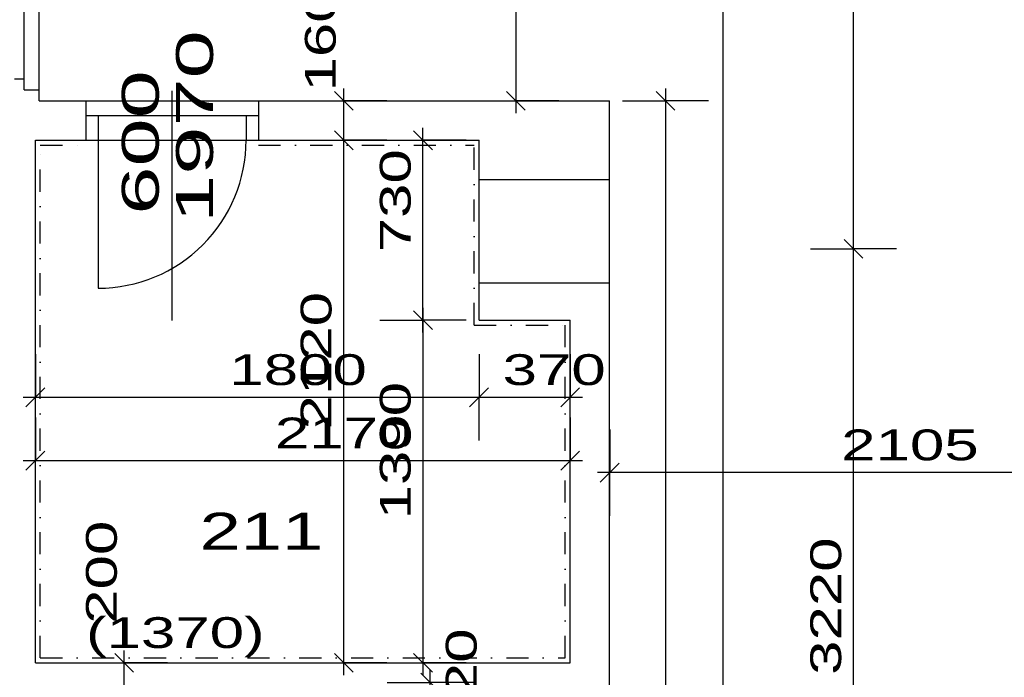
# Model space of a CAD drawing. Extents: x -196363 to 396902, y -489949 to -260582.
# Tile 62 of 256: x 78305 to 82300, y -378672 to -376003. Entities that reach past the tile are written whole.
import ezdxf

# ---------------------------------------------------------------- set-up
doc = ezdxf.new("R2010")
doc.units = 0
doc.header["$MEASUREMENT"] = 0
doc.linetypes.add('DOTDASH', pattern=[1, 0.3, -0.2, 0, -0.2, 0.3])
for name, color, linetype in [('dvere', 1, 'Continuous'), ('koty', 1, 'Continuous'), ('legenda', 1, 'Continuous'), ('noszdiv', 1, 'Continuous'), ('obklady', 14, 'Continuous'), ('popdver', 6, 'Continuous')]:
    doc.layers.add(name, color=color, linetype=linetype)
doc.styles.add('SPIRITTXTSTYLE1', font='ROMAN')
doc.styles.add('SPIRITTXTSTYLE2', font='txt')
doc.linetypes.add('CERCH2', pattern='A,0,-1,[17,dur+dsp vaclavov.shx,S=0.003401,R=0,X=-1,Y=0],0', length=1)
doc.dimstyles.new('SPIRITSTYLE254', dxfattribs={"dimtxt": 125, "dimasz": 12.7, "dimexe": 175, "dimexo": 575.806885, "dimgap": 50, "dimtad": 1, "dimdec": 3, "dimzin": 0, "dimdsep": 46, "dimlunit": 7, "dimtxsty": 'SPIRITTXTSTYLE1', "dimblk1": '_TICKMARKS254', "dimblk2": '_TICKMARKS254', "dimsah": 1, "dimcen": 0.09, "dimdle": 50, "dimclrd": 1, "dimclre": 1, "dimclrt": 1, "dimadec": 0, "dimazin": 0, "dimtfac": 1, "dimtdec": 4, "dimtofl": 0, "dimtmove": 1, "dimatfit": 0, "dimfxl": 0, "dimtolj": 1, "dimtzin": 0, "dimarcsym": 0})
doc.dimstyles.new('SPIRITSTYLE255', dxfattribs={"dimtxt": 125, "dimasz": 12.7, "dimexe": 175, "dimexo": 700.797729, "dimgap": 50, "dimtad": 1, "dimdec": 3, "dimzin": 0, "dimdsep": 46, "dimlunit": 7, "dimtxsty": 'SPIRITTXTSTYLE1', "dimblk1": '_TICKMARKS255', "dimblk2": '_TICKMARKS255', "dimsah": 1, "dimcen": 0.09, "dimdle": 50, "dimclrd": 1, "dimclre": 1, "dimclrt": 1, "dimadec": 0, "dimazin": 0, "dimtfac": 1, "dimtdec": 4, "dimtofl": 0, "dimtmove": 1, "dimatfit": 0, "dimfxl": 0, "dimtolj": 1, "dimtzin": 0, "dimarcsym": 0})
doc.dimstyles.new('SPIRITSTYLE256', dxfattribs={"dimtxt": 125, "dimasz": 12.7, "dimexe": 175, "dimexo": 946.004456, "dimgap": 50, "dimtad": 1, "dimdec": 3, "dimzin": 0, "dimdsep": 46, "dimlunit": 7, "dimtxsty": 'SPIRITTXTSTYLE1', "dimblk1": '_TICKMARKS256', "dimblk2": '_TICKMARKS256', "dimsah": 1, "dimcen": 0.09, "dimdle": 50, "dimclrd": 1, "dimclre": 1, "dimclrt": 1, "dimadec": 0, "dimazin": 0, "dimtfac": 1, "dimtdec": 4, "dimtofl": 0, "dimtmove": 1, "dimatfit": 0, "dimfxl": 0, "dimtolj": 1, "dimtzin": 0, "dimarcsym": 0})
doc.dimstyles.new('SPIRITSTYLE257', dxfattribs={"dimtxt": 125, "dimasz": 12.7, "dimexe": 175, "dimexo": 10.973146, "dimgap": 50, "dimtad": 1, "dimdec": 3, "dimzin": 0, "dimdsep": 46, "dimlunit": 7, "dimtxsty": 'SPIRITTXTSTYLE1', "dimblk1": '_TICKMARKS257', "dimblk2": '_TICKMARKS257', "dimsah": 1, "dimcen": 0.09, "dimdle": 50, "dimclrd": 1, "dimclre": 1, "dimclrt": 1, "dimadec": 0, "dimazin": 0, "dimtfac": 1, "dimtdec": 4, "dimtofl": 0, "dimtmove": 1, "dimatfit": 0, "dimfxl": 0, "dimtolj": 1, "dimtzin": 0, "dimarcsym": 0})
doc.dimstyles.new('SPIRITSTYLE258', dxfattribs={"dimtxt": 125, "dimasz": 12.7, "dimexe": 175, "dimexo": 51.516407, "dimgap": 50, "dimtad": 1, "dimdec": 3, "dimzin": 0, "dimdsep": 46, "dimlunit": 7, "dimtxsty": 'SPIRITTXTSTYLE1', "dimblk1": '_TICKMARKS258', "dimblk2": '_TICKMARKS258', "dimsah": 1, "dimcen": 0.09, "dimdle": 50, "dimclrd": 1, "dimclre": 1, "dimclrt": 1, "dimadec": 0, "dimazin": 0, "dimtfac": 1, "dimtdec": 4, "dimtofl": 0, "dimtmove": 1, "dimatfit": 0, "dimfxl": 0, "dimtolj": 1, "dimtzin": 0, "dimarcsym": 0})
doc.dimstyles.new('SPIRITSTYLE259', dxfattribs={"dimtxt": 125, "dimasz": 12.7, "dimexe": 175, "dimexo": 1076.470947, "dimgap": 50, "dimtad": 1, "dimdec": 3, "dimzin": 0, "dimdsep": 46, "dimlunit": 7, "dimtxsty": 'SPIRITTXTSTYLE1', "dimblk1": '_TICKMARKS259', "dimblk2": '_TICKMARKS259', "dimsah": 1, "dimcen": 0.09, "dimdle": 50, "dimclrd": 1, "dimclre": 1, "dimclrt": 1, "dimadec": 0, "dimazin": 0, "dimtfac": 1, "dimtdec": 4, "dimtofl": 0, "dimtmove": 1, "dimatfit": 0, "dimfxl": 0, "dimtolj": 1, "dimtzin": 0, "dimarcsym": 0})
doc.dimstyles.new('SPIRITSTYLE26', dxfattribs={"dimtxt": 125, "dimasz": 12.7, "dimexe": 175, "dimexo": -175, "dimgap": 50, "dimtad": 1, "dimdec": 3, "dimzin": 0, "dimdsep": 46, "dimlunit": 7, "dimtxsty": 'SPIRITTXTSTYLE1', "dimblk1": '_TICKMARKS26', "dimblk2": '_TICKMARKS26', "dimsah": 1, "dimcen": 0.09, "dimdle": 50, "dimclrd": 1, "dimclre": 1, "dimclrt": 1, "dimadec": 0, "dimazin": 0, "dimtfac": 1, "dimtdec": 4, "dimtofl": 0, "dimtmove": 1, "dimatfit": 0, "dimfxl": 0, "dimtolj": 1, "dimtzin": 0, "dimarcsym": 0})
doc.dimstyles.new('SPIRITSTYLE260', dxfattribs={"dimtxt": 125, "dimasz": 12.7, "dimexe": 175, "dimexo": 52.409374, "dimgap": 50, "dimtad": 1, "dimdec": 3, "dimzin": 0, "dimdsep": 46, "dimlunit": 7, "dimtxsty": 'SPIRITTXTSTYLE1', "dimblk1": '_TICKMARKS260', "dimblk2": '_TICKMARKS260', "dimsah": 1, "dimcen": 0.09, "dimdle": 50, "dimclrd": 1, "dimclre": 1, "dimclrt": 1, "dimadec": 0, "dimazin": 0, "dimtfac": 1, "dimtdec": 4, "dimtofl": 0, "dimtmove": 1, "dimatfit": 0, "dimfxl": 0, "dimtolj": 1, "dimtzin": 0, "dimarcsym": 0})
doc.dimstyles.new('SPIRITSTYLE261', dxfattribs={"dimtxt": 125, "dimasz": 12.7, "dimexe": 175, "dimexo": 137.985535, "dimgap": 50, "dimtad": 1, "dimdec": 3, "dimzin": 0, "dimdsep": 46, "dimlunit": 7, "dimtxsty": 'SPIRITTXTSTYLE1', "dimblk1": '_TICKMARKS261', "dimblk2": '_TICKMARKS261', "dimsah": 1, "dimcen": 0.09, "dimdle": 50, "dimclrd": 1, "dimclre": 1, "dimclrt": 1, "dimadec": 0, "dimazin": 0, "dimtfac": 1, "dimtdec": 4, "dimtofl": 0, "dimtmove": 1, "dimatfit": 0, "dimfxl": 0, "dimtolj": 1, "dimtzin": 0, "dimarcsym": 0})
doc.dimstyles.new('SPIRITSTYLE262', dxfattribs={"dimtxt": 125, "dimasz": 12.7, "dimexe": 175, "dimexo": 394.986908, "dimgap": 50, "dimtad": 1, "dimdec": 3, "dimzin": 0, "dimdsep": 46, "dimlunit": 7, "dimtxsty": 'SPIRITTXTSTYLE1', "dimblk1": '_TICKMARKS262', "dimblk2": '_TICKMARKS262', "dimsah": 1, "dimcen": 0.09, "dimdle": 50, "dimclrd": 1, "dimclre": 1, "dimclrt": 1, "dimadec": 0, "dimazin": 0, "dimtfac": 1, "dimtdec": 4, "dimtofl": 0, "dimtmove": 1, "dimatfit": 0, "dimfxl": 0, "dimtolj": 1, "dimtzin": 0, "dimarcsym": 0})
doc.dimstyles.new('SPIRITSTYLE263', dxfattribs={"dimtxt": 125, "dimasz": 12.7, "dimexe": 175, "dimexo": -100.579735, "dimgap": 50, "dimtad": 1, "dimdec": 3, "dimzin": 0, "dimdsep": 46, "dimlunit": 7, "dimtxsty": 'SPIRITTXTSTYLE1', "dimblk1": '_TICKMARKS263', "dimblk2": '_TICKMARKS263', "dimsah": 1, "dimcen": 0.09, "dimdle": 50, "dimclrd": 1, "dimclre": 1, "dimclrt": 1, "dimadec": 0, "dimazin": 0, "dimtfac": 1, "dimtdec": 4, "dimtofl": 0, "dimtmove": 1, "dimatfit": 0, "dimfxl": 0, "dimtolj": 1, "dimtzin": 0, "dimarcsym": 0})
doc.dimstyles.new('SPIRITSTYLE300', dxfattribs={"dimtxt": 125, "dimasz": 12.7, "dimexe": 175, "dimexo": 116.703125, "dimgap": 50, "dimtad": 1, "dimdec": 3, "dimzin": 0, "dimdsep": 46, "dimlunit": 7, "dimtxsty": 'SPIRITTXTSTYLE1', "dimblk1": '_TICKMARKS300', "dimblk2": '_TICKMARKS300', "dimsah": 1, "dimcen": 0.09, "dimdle": 50, "dimclrd": 1, "dimclre": 1, "dimclrt": 1, "dimadec": 0, "dimazin": 0, "dimtfac": 1, "dimtdec": 4, "dimtofl": 0, "dimtmove": 1, "dimatfit": 0, "dimfxl": 0, "dimtolj": 1, "dimtzin": 0, "dimarcsym": 0})

# ---------------------------------------------------------------- blocks, each defined once
blk = doc.blocks.new('_TICKMARKS254')
at = {"color": 1, "linetype": 'Continuous'}
blk.add_line((-3, -3), (3, 3), dxfattribs=at)
blk = doc.blocks.new('*D484')
at = {"color": 1, "linetype": 'Continuous', "ltscale": 300}
for p, q in [((81687.8, -380202.9, 1723.8), (81687.8, -376882.9, 1723.8)), ((81512.8, -376932.9, 1723.8), (81687.8, -376932.9, 1723.8)), ((81862.8, -376932.9, 1723.8), (81687.8, -376932.9, 1723.8)), ((81512.8, -380152.9, 1723.8), (81687.8, -380152.9, 1723.8)), ((81862.8, -380152.9, 1723.8), (81687.8, -380152.9, 1723.8))]:
    blk.add_line(p, q, dxfattribs=at)
at = {"color": 1, "linetype": 'Continuous', "ltscale": 300, "xscale": 12.69999980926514, "yscale": 12.69999980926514, "zscale": 12.69999980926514}
for p, rotation in [((81687.8, -376932.9, 1723.8), 90.00000250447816), ((81687.8, -380152.9, 1723.8), 270.0000006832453)]:
    blk.add_blockref('_TICKMARKS254', p, dxfattribs=dict(at, rotation=rotation))
at = {"color": 1, "linetype": 'Continuous', "ltscale": 300, "style": 'SPIRITTXTSTYLE1', "width": 1.5}
blk.add_text('3220', height=125, rotation=90, dxfattribs=at).set_placement((81637.8, -378661.9, 1723.8))
blk = doc.blocks.new('_TICKMARKS255')
at = {"color": 1, "linetype": 'Continuous'}
blk.add_line((-3, -3), (3, 3), dxfattribs=at)
blk = doc.blocks.new('*D485')
at = {"color": 1, "linetype": 'Continuous', "ltscale": 300}
for p, q in [((81687.8, -376982.9, 1723.8), (81687.8, -374697.9, 1723.8)), ((81512.8, -374747.9, 1723.8), (81687.8, -374747.9, 1723.8)), ((81862.8, -374747.9, 1723.8), (81687.8, -374747.9, 1723.8)), ((81512.8, -376932.9, 1723.8), (81687.8, -376932.9, 1723.8)), ((81862.8, -376932.9, 1723.8), (81687.8, -376932.9, 1723.8))]:
    blk.add_line(p, q, dxfattribs=at)
at = {"color": 1, "linetype": 'Continuous', "ltscale": 300, "xscale": 12.69999980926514, "yscale": 12.69999980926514, "zscale": 12.69999980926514}
for p, rotation in [((81687.8, -374747.9, 1723.8), 90.00000250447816), ((81687.8, -376932.9, 1723.8), 270.0000006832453)]:
    blk.add_blockref('_TICKMARKS255', p, dxfattribs=dict(at, rotation=rotation))
at = {"color": 1, "linetype": 'Continuous', "ltscale": 300, "style": 'SPIRITTXTSTYLE1', "width": 1.5}
blk.add_text('2185', height=125, rotation=90, dxfattribs=at).set_placement((81637.8, -375953.5, 1723.8))
blk = doc.blocks.new('_TICKMARKS256')
at = {"color": 1, "linetype": 'Continuous'}
blk.add_line((-3, -3), (3, 3), dxfattribs=at)
blk = doc.blocks.new('*D486')
at = {"color": 1, "linetype": 'Continuous', "ltscale": 300}
for p, q in [((80317.6, -374697.9, 1723.8), (80317.6, -376382.9, 1723.8)), ((80142.6, -374747.9, 1723.8), (80317.6, -374747.9, 1723.8)), ((80492.6, -374747.9, 1723.8), (80317.6, -374747.9, 1723.8)), ((80142.6, -376332.9, 1723.8), (80317.6, -376332.9, 1723.8)), ((80492.6, -376332.9, 1723.8), (80317.6, -376332.9, 1723.8))]:
    blk.add_line(p, q, dxfattribs=at)
at = {"color": 1, "linetype": 'Continuous', "ltscale": 300, "xscale": 12.69999980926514, "yscale": 12.69999980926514, "zscale": 12.69999980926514}
for p, rotation in [((80317.6, -374747.9, 1723.8), 90.00000250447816), ((80317.6, -376332.9, 1723.8), -90.00000250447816)]:
    blk.add_blockref('_TICKMARKS256', p, dxfattribs=dict(at, rotation=rotation))
at = {"color": 1, "linetype": 'Continuous', "ltscale": 300, "style": 'SPIRITTXTSTYLE1', "width": 1.5}
blk.add_text('1585', height=125, rotation=450, dxfattribs=at).set_placement((80267.6, -375653.5, 1723.8))
blk = doc.blocks.new('_TICKMARKS257')
at = {"color": 1, "linetype": 'Continuous'}
blk.add_line((-3, -3), (3, 3), dxfattribs=at)
blk = doc.blocks.new('*D487')
at = {"color": 1, "linetype": 'Continuous', "ltscale": 300}
for p, q in [((81157.6, -374697.9, 1723.8), (81157.6, -384322.9, 1723.8)), ((80982.6, -374747.9, 1723.8), (81157.6, -374747.9, 1723.8)), ((81332.6, -374747.9, 1723.8), (81157.6, -374747.9, 1723.8)), ((80982.6, -384272.9, 1723.8), (81157.6, -384272.9, 1723.8)), ((81332.6, -384272.9, 1723.8), (81157.6, -384272.9, 1723.8))]:
    blk.add_line(p, q, dxfattribs=at)
at = {"color": 1, "linetype": 'Continuous', "ltscale": 300, "xscale": 12.69999980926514, "yscale": 12.69999980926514, "zscale": 12.69999980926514}
for p, rotation in [((81157.6, -374747.9, 1723.8), 90.00000250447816), ((81157.6, -384272.9, 1723.8), -90.00000250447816)]:
    blk.add_blockref('_TICKMARKS257', p, dxfattribs=dict(at, rotation=rotation))
at = {"color": 1, "linetype": 'Continuous', "ltscale": 300, "style": 'SPIRITTXTSTYLE1', "width": 1.5}
blk.add_text('9525', height=125, rotation=450, dxfattribs=at).set_placement((81107.6, -379629.4, 1723.8))
blk = doc.blocks.new('_TICKMARKS258')
at = {"color": 1, "linetype": 'Continuous'}
blk.add_line((-3, -3), (3, 3), dxfattribs=at)
blk = doc.blocks.new('*D488')
at = {"color": 1, "linetype": 'Continuous', "ltscale": 300}
for p, q in [((80925.1, -376282.9, 1723.8), (80925.1, -384322.9, 1723.8)), ((80750.1, -376332.9, 1723.8), (80925.1, -376332.9, 1723.8)), ((81100.1, -376332.9, 1723.8), (80925.1, -376332.9, 1723.8)), ((80750.1, -384272.9, 1723.8), (80925.1, -384272.9, 1723.8)), ((81100.1, -384272.9, 1723.8), (80925.1, -384272.9, 1723.8))]:
    blk.add_line(p, q, dxfattribs=at)
at = {"color": 1, "linetype": 'Continuous', "ltscale": 300, "xscale": 12.69999980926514, "yscale": 12.69999980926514, "zscale": 12.69999980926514}
for p, rotation in [((80925.1, -376332.9, 1723.8), 90.00000250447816), ((80925.1, -384272.9, 1723.8), -90.00000250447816)]:
    blk.add_blockref('_TICKMARKS258', p, dxfattribs=dict(at, rotation=rotation))
at = {"color": 1, "linetype": 'Continuous', "ltscale": 300, "style": 'SPIRITTXTSTYLE1', "width": 1.5}
blk.add_text('7940', height=125, rotation=450, dxfattribs=at).set_placement((80875.1, -380421.9, 1723.8))
blk = doc.blocks.new('_TICKMARKS259')
at = {"color": 1, "linetype": 'Continuous'}
blk.add_line((-3, -3), (3, 3), dxfattribs=at)
blk = doc.blocks.new('*D489')
at = {"color": 1, "linetype": 'Continuous', "ltscale": 300}
for p, q in [((79620, -378662.9, 1723.8), (79620, -376442.9, 1723.8)), ((79445, -376492.9, 1723.8), (79620, -376492.9, 1723.8)), ((79795, -376492.9, 1723.8), (79620, -376492.9, 1723.8)), ((79445, -378612.9, 1723.8), (79620, -378612.9, 1723.8)), ((79795, -378612.9, 1723.8), (79620, -378612.9, 1723.8))]:
    blk.add_line(p, q, dxfattribs=at)
at = {"color": 1, "linetype": 'Continuous', "ltscale": 300, "xscale": 12.69999980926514, "yscale": 12.69999980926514, "zscale": 12.69999980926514}
for p, rotation in [((79620, -376492.9, 1723.8), 90.00000250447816), ((79620, -378612.9, 1723.8), 270.0000006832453)]:
    blk.add_blockref('_TICKMARKS259', p, dxfattribs=dict(at, rotation=rotation))
at = {"color": 1, "linetype": 'Continuous', "ltscale": 300, "style": 'SPIRITTXTSTYLE1', "width": 1.5}
blk.add_text('2120', height=125, rotation=90, dxfattribs=at).set_placement((79570, -377666, 1723.8))
blk = doc.blocks.new('_TICKMARKS26')
at = {"color": 1, "linetype": 'Continuous'}
blk.add_line((-3, -3), (3, 3), dxfattribs=at)
blk = doc.blocks.new('*D490')
at = {"color": 1, "linetype": 'Continuous', "ltscale": 300}
for p, q in [((79620, -376542.9, 1723.8), (79620, -376282.9, 1723.8)), ((79445, -376332.9, 1723.8), (79620, -376332.9, 1723.8)), ((79795, -376332.9, 1723.8), (79620, -376332.9, 1723.8)), ((79445, -376492.9, 1723.8), (79620, -376492.9, 1723.8)), ((79795, -376492.9, 1723.8), (79620, -376492.9, 1723.8))]:
    blk.add_line(p, q, dxfattribs=at)
at = {"color": 1, "linetype": 'Continuous', "ltscale": 300, "xscale": 12.69999980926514, "yscale": 12.69999980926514, "zscale": 12.69999980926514}
for p, rotation in [((79620, -376332.9, 1723.8), 90.00000250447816), ((79620, -376492.9, 1723.8), 270.0000006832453)]:
    blk.add_blockref('_TICKMARKS26', p, dxfattribs=dict(at, rotation=rotation))
at = {"color": 1, "linetype": 'Continuous', "ltscale": 300, "style": 'SPIRITTXTSTYLE1', "width": 1.5}
blk.add_text('160', height=125, rotation=90, dxfattribs=at).set_placement((79587.2, -376294.8, 1723.8))
blk = doc.blocks.new('_TICKMARKS260')
at = {"color": 1, "linetype": 'Continuous'}
blk.add_line((-3, -3), (3, 3), dxfattribs=at)
blk = doc.blocks.new('*D491')
at = {"color": 1, "linetype": 'Continuous', "ltscale": 300}
for p, q in [((79941.2, -377272.9, 1723.8), (79941.2, -376442.9, 1723.8)), ((79766.2, -376492.9, 1723.8), (79941.2, -376492.9, 1723.8)), ((80116.2, -376492.9, 1723.8), (79941.2, -376492.9, 1723.8)), ((79766.2, -377222.9, 1723.8), (79941.2, -377222.9, 1723.8)), ((80116.2, -377222.9, 1723.8), (79941.2, -377222.9, 1723.8))]:
    blk.add_line(p, q, dxfattribs=at)
at = {"color": 1, "linetype": 'Continuous', "ltscale": 300, "xscale": 12.69999980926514, "yscale": 12.69999980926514, "zscale": 12.69999980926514}
for p, rotation in [((79941.2, -376492.9, 1723.8), 90.00000250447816), ((79941.2, -377222.9, 1723.8), 270.0000006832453)]:
    blk.add_blockref('_TICKMARKS260', p, dxfattribs=dict(at, rotation=rotation))
at = {"color": 1, "linetype": 'Continuous', "ltscale": 300, "style": 'SPIRITTXTSTYLE1', "width": 1.5}
blk.add_text('730', height=125, rotation=90, dxfattribs=at).set_placement((79891.2, -376947.2, 1723.8))
blk = doc.blocks.new('*D492')
at = {"color": 1, "linetype": 'Continuous', "ltscale": 300}
for p, q in [((79941.2, -377172.9, 1723.8), (79941.2, -378662.9, 1723.8)), ((79766.2, -377222.9, 1723.8), (79941.2, -377222.9, 1723.8)), ((80116.2, -377222.9, 1723.8), (79941.2, -377222.9, 1723.8)), ((79766.2, -378612.9, 1723.8), (79941.2, -378612.9, 1723.8)), ((80116.2, -378612.9, 1723.8), (79941.2, -378612.9, 1723.8))]:
    blk.add_line(p, q, dxfattribs=at)
at = {"color": 1, "linetype": 'Continuous', "ltscale": 300, "xscale": 12.69999980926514, "yscale": 12.69999980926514, "zscale": 12.69999980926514}
for p, rotation in [((79941.2, -377222.9, 1723.8), 90.00000250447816), ((79941.2, -378612.9, 1723.8), -90.00000250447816)]:
    blk.add_blockref('_TICKMARKS260', p, dxfattribs=dict(at, rotation=rotation))
at = {"color": 1, "linetype": 'Continuous', "ltscale": 300, "style": 'SPIRITTXTSTYLE1', "width": 1.5}
blk.add_text('1390', height=125, rotation=450, dxfattribs=at).set_placement((79891.2, -378031, 1723.8))
blk = doc.blocks.new('_TICKMARKS261')
at = {"color": 1, "linetype": 'Continuous'}
blk.add_line((-3, -3), (3, 3), dxfattribs=at)
blk = doc.blocks.new('*D493')
at = {"color": 1, "linetype": 'Continuous', "ltscale": 300}
for p, q in [((80168.6, -377360.8, 1723.8), (80168.6, -377535.8, 1723.8)), ((80538.6, -377360.8, 1723.8), (80538.6, -377535.8, 1723.8)), ((80588.6, -377535.8, 1723.8), (80118.6, -377535.8, 1723.8)), ((80168.6, -377710.8, 1723.8), (80168.6, -377535.8, 1723.8)), ((80538.6, -377710.8, 1723.8), (80538.6, -377535.8, 1723.8))]:
    blk.add_line(p, q, dxfattribs=at)
at = {"color": 1, "linetype": 'Continuous', "ltscale": 300, "xscale": 12.69999980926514, "yscale": 12.69999980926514, "zscale": 12.69999980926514}
for p, rotation in [((80168.6, -377535.8, 1723.8), 180.0000050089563), ((80538.6, -377535.8, 1723.8), 360.0000100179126)]:
    blk.add_blockref('_TICKMARKS261', p, dxfattribs=dict(at, rotation=rotation))
at = {"color": 1, "linetype": 'Continuous', "ltscale": 300, "style": 'SPIRITTXTSTYLE1', "width": 1.5}
blk.add_text('370', height=125, rotation=360, dxfattribs=at).set_placement((80264.3, -377485.9, 1723.8))
blk = doc.blocks.new('*D494')
at = {"color": 1, "linetype": 'Continuous', "ltscale": 300}
for p, q in [((78368.6, -377360.8, 1723.8), (78368.6, -377535.8, 1723.8)), ((80168.6, -377360.8, 1723.8), (80168.6, -377535.8, 1723.8)), ((80218.6, -377535.8, 1723.8), (78318.6, -377535.8, 1723.8)), ((78368.6, -377710.8, 1723.8), (78368.6, -377535.8, 1723.8)), ((80168.6, -377710.8, 1723.8), (80168.6, -377535.8, 1723.8))]:
    blk.add_line(p, q, dxfattribs=at)
at = {"color": 1, "linetype": 'Continuous', "ltscale": 300, "xscale": 12.69999980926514, "yscale": 12.69999980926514, "zscale": 12.69999980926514}
for p, rotation in [((78368.6, -377535.8, 1723.8), 180.0000050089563), ((80168.6, -377535.8, 1723.8), 360.0000100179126)]:
    blk.add_blockref('_TICKMARKS261', p, dxfattribs=dict(at, rotation=rotation))
at = {"color": 1, "linetype": 'Continuous', "ltscale": 300, "style": 'SPIRITTXTSTYLE1', "width": 1.5}
blk.add_text('1800', height=125, rotation=360, dxfattribs=at).set_placement((79155.5, -377485.9, 1723.8))
blk = doc.blocks.new('_TICKMARKS262')
at = {"color": 1, "linetype": 'Continuous'}
blk.add_line((-3, -3), (3, 3), dxfattribs=at)
blk = doc.blocks.new('*D495')
at = {"color": 1, "linetype": 'Continuous', "ltscale": 300}
for p, q in [((78368.6, -377617.8, 1723.8), (78368.6, -377792.8, 1723.8)), ((80538.6, -377617.8, 1723.8), (80538.6, -377792.8, 1723.8)), ((80588.6, -377792.8, 1723.8), (78318.6, -377792.8, 1723.8)), ((78368.6, -377967.8, 1723.8), (78368.6, -377792.8, 1723.8)), ((80538.6, -377967.8, 1723.8), (80538.6, -377792.8, 1723.8))]:
    blk.add_line(p, q, dxfattribs=at)
at = {"color": 1, "linetype": 'Continuous', "ltscale": 300, "xscale": 12.69999980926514, "yscale": 12.69999980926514, "zscale": 12.69999980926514}
for p, rotation in [((78368.6, -377792.8, 1723.8), 180.0000050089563), ((80538.6, -377792.8, 1723.8), 360.0000100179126)]:
    blk.add_blockref('_TICKMARKS262', p, dxfattribs=dict(at, rotation=rotation))
at = {"color": 1, "linetype": 'Continuous', "ltscale": 300, "style": 'SPIRITTXTSTYLE1', "width": 1.5}
blk.add_text('2170', height=125, rotation=360, dxfattribs=at).set_placement((79340.5, -377742.9, 1723.8))
blk = doc.blocks.new('_TICKMARKS263')
at = {"color": 1, "linetype": 'Continuous'}
blk.add_line((-3, -3), (3, 3), dxfattribs=at)
blk = doc.blocks.new('*D496')
at = {"color": 1, "linetype": 'Continuous', "ltscale": 300}
for p, q in [((78729.1, -378862.9, 1723.8), (78729.1, -378562.9, 1723.8)), ((78554.1, -378612.9, 1723.8), (78729.1, -378612.9, 1723.8)), ((78904.1, -378612.9, 1723.8), (78729.1, -378612.9, 1723.8)), ((78554.1, -378812.9, 1723.8), (78729.1, -378812.9, 1723.8)), ((78904.1, -378812.9, 1723.8), (78729.1, -378812.9, 1723.8))]:
    blk.add_line(p, q, dxfattribs=at)
at = {"color": 1, "linetype": 'Continuous', "ltscale": 300, "xscale": 12.69999980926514, "yscale": 12.69999980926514, "zscale": 12.69999980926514}
for p, rotation in [((78729.1, -378612.9, 1723.8), 90.00000250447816), ((78729.1, -378812.9, 1723.8), 270.0000006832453)]:
    blk.add_blockref('_TICKMARKS263', p, dxfattribs=dict(at, rotation=rotation))
at = {"color": 1, "linetype": 'Continuous', "ltscale": 300, "style": 'SPIRITTXTSTYLE1', "width": 1.5}
blk.add_text('200', height=125, rotation=90, dxfattribs=at).set_placement((78699.1, -378454.6, 1723.8))
blk = doc.blocks.new('*D505')
at = {"color": 1, "linetype": 'Continuous', "ltscale": 300}
for p, q in [((79970.7, -378862.9, 1723.8), (79970.7, -378642.9, 1723.8)), ((79795.7, -378692.9, 1723.8), (79970.7, -378692.9, 1723.8)), ((80145.7, -378692.9, 1723.8), (79970.7, -378692.9, 1723.8)), ((79795.7, -378812.9, 1723.8), (79970.7, -378812.9, 1723.8)), ((80145.7, -378812.9, 1723.8), (79970.7, -378812.9, 1723.8))]:
    blk.add_line(p, q, dxfattribs=at)
at = {"color": 1, "linetype": 'Continuous', "ltscale": 300, "xscale": 12.69999980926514, "yscale": 12.69999980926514, "zscale": 12.69999980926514}
for p, rotation in [((79970.7, -378692.9, 1723.8), 90.00000250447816), ((79970.7, -378812.9, 1723.8), 270.0000006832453)]:
    blk.add_blockref('_TICKMARKS26', p, dxfattribs=dict(at, rotation=rotation))
at = {"color": 1, "linetype": 'Continuous', "ltscale": 300, "style": 'SPIRITTXTSTYLE1', "width": 1.5}
blk.add_text('120', height=125, rotation=90, dxfattribs=at).set_placement((80158.8, -378891.7, 1723.8))
blk = doc.blocks.new('_TICKMARKS300')
at = {"color": 1, "linetype": 'Continuous'}
blk.add_line((-3, -3), (3, 3), dxfattribs=at)
blk = doc.blocks.new('*D555')
at = {"color": 1, "linetype": 'Continuous', "ltscale": 300}
for p, q in [((80698.6, -377666.2, 1723.8), (80698.6, -377841.2, 1723.8)), ((82803.6, -377666.2, 1723.8), (82803.6, -377841.2, 1723.8)), ((82853.6, -377841.2, 1723.8), (80648.6, -377841.2, 1723.8)), ((80698.6, -378016.2, 1723.8), (80698.6, -377841.2, 1723.8)), ((82803.6, -378016.2, 1723.8), (82803.6, -377841.2, 1723.8))]:
    blk.add_line(p, q, dxfattribs=at)
at = {"color": 1, "linetype": 'Continuous', "ltscale": 300, "xscale": 12.69999980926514, "yscale": 12.69999980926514, "zscale": 12.69999980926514}
for p, rotation in [((80698.6, -377841.2, 1723.8), 180.0000050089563), ((82803.6, -377841.2, 1723.8), 360.0000100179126)]:
    blk.add_blockref('_TICKMARKS300', p, dxfattribs=dict(at, rotation=rotation))
at = {"color": 1, "linetype": 'Continuous', "ltscale": 300, "style": 'SPIRITTXTSTYLE1', "width": 1.5}
blk.add_text('2105', height=125, rotation=360, dxfattribs=at).set_placement((81638, -377791.2, 1723.8))

msp = doc.modelspace()

# ---------------------------------------------------------------- linework, layer by layer
at = {"layer": 'dvere', "color": 7, "linetype": 'CERCH2', "ltscale": 300}
msp.add_line((78323.57031, -376242.875, 3447.6001), (78323.57031, -374770.375, 3447.6001), dxfattribs=at)
at = {"layer": 'dvere', "color": 7, "linetype": 'Continuous', "ltscale": 300}
for p, q in [((78283.5625, -376242.875, 2623.80005), (78323.57031, -376242.875, 2623.80005)), ((78323.57031, -376287.875, 2623.80005), (78323.57031, -376242.875, 2623.80005)), ((78623.5625, -376492.875, 2623.80005), (78623.5625, -377092.875, 2623.80005))]:
    msp.add_line(p, q, dxfattribs=at)
at = {"layer": 'dvere', "color": 7, "linetype": 'Continuous', "ltscale": 304.799988}
for p, q in [((78573.5625, -376392.875, 1723.80005), (78573.5625, -376492.875, 1723.80005)), ((79273.5625, -376392.875, 1723.80005), (79273.5625, -376492.875, 1723.80005))]:
    msp.add_line(p, q, dxfattribs=at)
at = {"layer": 'dvere', "color": 7, "linetype": 'Continuous', "ltscale": 270}
for p, q in [((78623.5625, -376392.875, 1723.80005), (79223.5625, -376392.875, 1723.80005)), ((78623.5625, -376492.875, 1723.80005), (79223.5625, -376492.875, 1723.80005))]:
    msp.add_line(p, q, dxfattribs=at)
at = {"layer": 'dvere', "color": 7, "linetype": 'Continuous', "ltscale": 300}
msp.add_arc((78623.5625, -376492.875, 2623.80005), 600.00037, 270.00000068, 360.00001002, dxfattribs=at)
at = {"layer": 'dvere', "color": 7, "linetype": 'Continuous', "ltscale": 250}
msp.add_point((78923.5625, -376492.875, 1723.80005), dxfattribs=at)
at = {"layer": 'dvere', "color": 7, "linetype": 'Continuous', "ltscale": 300}
msp.add_point((78923.57031, -376492.875, 2623.80005), dxfattribs=at)
at = {"layer": 'noszdiv', "color": 1, "linetype": 'CERCH2', "ltscale": 300}
for p, q in [((78383.57812, -376287.875, 2623.80005), (78383.57812, -374747.875, 2623.80005)), ((78573.57812, -376332.875, 2623.80005), (79273.57031, -376332.875, 2623.80005))]:
    msp.add_line(p, q, dxfattribs=at)
at = {"layer": 'noszdiv', "color": 1, "linetype": 'Continuous', "ltscale": 300}
for p, q in [((78323.57031, -376287.875, 2623.80005), (78383.57812, -376287.875, 2623.80005)), ((78383.57812, -376332.875, 2623.80005), (78383.57812, -376287.875, 2623.80005)), ((78383.57812, -376332.875, 2623.80005), (78573.57812, -376332.875, 2623.80005)), ((78573.57812, -376332.875, 2623.80005), (78573.57812, -376392.875, 2623.80005)), ((79273.57031, -376332.875, 2623.80005), (80698.57031, -376332.875, 2623.80005)), ((79273.57031, -376332.875, 2623.80005), (79273.57031, -376392.875, 2623.80005)), ((80698.57031, -378772.875, 2623.80005), (80698.57031, -376332.875, 2623.80005)), ((78573.57812, -376392.875, 2623.80005), (78623.5625, -376392.875, 2623.80005)), ((78623.5625, -376392.875, 2623.80005), (78623.5625, -376492.875, 2623.80005)), ((79223.5625, -376392.875, 2623.80005), (79273.57031, -376392.875, 2623.80005)), ((79223.5625, -376392.875, 2623.80005), (79223.5625, -376492.875, 2623.80005)), ((78368.57031, -376492.875, 2623.80005), (78573.57812, -376492.875, 2623.80005)), ((78368.57031, -378612.875, 2623.80005), (78368.57031, -376492.875, 2623.80005)), ((78573.57812, -376492.875, 2623.80005), (78623.5625, -376492.875, 2623.80005)), ((79223.5625, -376492.875, 2623.80005), (79273.57031, -376492.875, 2623.80005)), ((79273.57031, -376492.875, 2623.80005), (80168.57031, -376492.875, 2623.80005)), ((80168.57031, -377222.875, 2623.80005), (80168.57031, -376492.875, 2623.80005)), ((80698.57031, -376652.875, 2623.80005), (80168.57031, -376652.875, 2623.80005)), ((80698.57031, -377072.875, 2623.80005), (80168.57031, -377072.875, 2623.80005)), ((80168.57031, -377222.875, 2623.80005), (80538.57812, -377222.875, 2623.80005)), ((80538.57812, -378612.875, 2623.80005), (80538.57812, -377222.875, 2623.80005)), ((78368.57031, -378612.875, 2623.80005), (80538.57812, -378612.875, 2623.80005))]:
    msp.add_line(p, q, dxfattribs=at)
at = {"layer": 'obklady', "color": 14, "linetype": 'DOTDASH', "ltscale": 300}
for p, q in [((78388.57031, -378592.875, 2623.80005), (78388.57031, -376512.84375, 2623.80005)), ((78388.57031, -376512.84375, 2623.80005), (78573.57812, -376512.84375, 2623.80005)), ((79273.57031, -376512.84375, 2623.80005), (80148.57031, -376512.84375, 2623.80005)), ((80148.57031, -377242.875, 2623.80005), (80148.57031, -376512.84375, 2623.80005)), ((80148.57031, -377242.875, 2623.80005), (80518.58594, -377242.875, 2623.80005)), ((80518.58594, -378592.875, 2623.80005), (80518.58594, -377242.875, 2623.80005)), ((78388.57031, -378592.875, 2623.80005), (80518.58594, -378592.875, 2623.80005))]:
    msp.add_line(p, q, dxfattribs=at)
at = {"layer": 'popdver', "color": 6, "linetype": 'Continuous', "ltscale": 250}
msp.add_line((78923.57031, -377223.5, 1723.80005), (78923.57031, -376292.65625, 1723.80005), dxfattribs=at)
msp.add_point((78923.57031, -376492.875, 1723.80005), dxfattribs=at)
at = {"layer": 'popdver', "color": 6, "linetype": 'Continuous', "ltscale": 304.799988}
msp.add_point((78923.57031, -376492.875, 1723.80005), dxfattribs=at)

# ---------------------------------------------------------------- texts
at = {"layer": 'legenda', "color": 1, "linetype": 'CERCH2', "ltscale": 300, "style": 'SPIRITTXTSTYLE2', "width": 1.5}
msp.add_text('211', height=150, dxfattribs=at).set_placement((79034.89062, -378153.875, 1723.80005))
at = {"layer": 'obklady', "color": 14, "linetype": 'DOTDASH', "ltscale": 300, "style": 'SPIRITTXTSTYLE1', "width": 1.5}
msp.add_text('(1370)', height=125, dxfattribs=at).set_placement((78574.09375, -378552.78125, 2623.80005))
at = {"layer": 'popdver', "color": 6, "linetype": 'Continuous', "ltscale": 250, "style": 'SPIRITTXTSTYLE1', "width": 1.75}
for s, p in [('1970', (79089.34375, -376827.46875)), ('600', (78869.46094, -376794.40625))]:
    msp.add_text(s, height=150, rotation=90.0000025, dxfattribs=at).set_placement(p)

# ---------------------------------------------------------------- dimensions: what is measured, and where the dimension line sits
at = {"layer": 'koty', "color": 1, "linetype": 'Continuous', "ltscale": 300}
for base, p1, p2, dimstyle, picture, middle in [((80317.5625, -374747.875, 1723.80005), (81438.57031, -374747.875, 1723.80005), (80698.57031, -376332.875, 1723.80005), 'SPIRITSTYLE256', '*D486', (80317.5625, -375540.375, 1723.80005)), ((81157.59375, -374747.875, 1723.80005), (81343.57031, -374747.875, 1723.80005), (81031.07812, -384272.875, 1723.80005), 'SPIRITSTYLE257', '*D487', (81157.59375, -379510.375, 1723.80005)), ((81687.76562, -376932.875, 1723.80005), (82563.5625, -376932.875, 1723.80005), (82563.5625, -374747.875, 1723.80005), 'SPIRITSTYLE255', '*D485', (81687.76562, -375840.375, 1723.80005)), ((80925.08594, -376332.875, 1723.80005), (80698.57031, -376332.875, 1723.80005), (80698.57031, -384272.875, 1723.80005), 'SPIRITSTYLE258', '*D488', (80925.08594, -380302.875, 1723.80005)), ((79620.03906, -378612.875, 1723.80005), (78368.57031, -378612.875, 1723.80005), (78368.57031, -376492.875, 1723.80005), 'SPIRITSTYLE259', '*D489', (79620.03906, -377552.875, 1723.80005)), ((79941.16406, -377222.875, 1723.80005), (80168.57031, -377222.875, 1723.80005), (80168.57031, -376492.875, 1723.80005), 'SPIRITSTYLE260', '*D491', (79941.16406, -376857.875, 1723.80005)), ((81687.76562, -380152.875, 1723.80005), (82438.57031, -380152.875, 1723.80005), (82563.5625, -376932.875, 1723.80005), 'SPIRITSTYLE254', '*D484', (81687.76562, -378542.875, 1723.80005)), ((79941.16406, -377222.875, 1723.80005), (80168.57031, -377222.875, 1723.80005), (80168.57031, -378612.875, 1723.80005), 'SPIRITSTYLE260', '*D492', (79941.16406, -377917.875, 1723.80005))]:
    dim = msp.add_linear_dim(base=base, p1=p1, p2=p2, angle=90.0000025, dimstyle=dimstyle, dxfattribs=at)
    dim.commit()
    dim.dimension.update_dxf_attribs({"geometry": picture, "text_midpoint": middle})
for base, p1, p2, dimstyle, picture, middle in [((79620.03906, -376492.875, 1723.80005), (79620.03906, -376492.875, 1723.80005), (79620.03906, -376332.875, 1723.80005), 'SPIRITSTYLE26', '*D490', (79438.35156, -376294.8125)), ((78729.14844, -378812.875, 1723.80005), (78803.57031, -378812.875, 1723.80005), (78803.57031, -378612.875, 1723.80005), 'SPIRITSTYLE263', '*D496', (78550.33594, -378454.625)), ((79970.67188, -378812.875, 1723.80005), (79970.67188, -378812.875, 1723.80005), (79970.67188, -378692.875, 1723.80005), 'SPIRITSTYLE26', '*D505', (80021.92188, -378891.65625))]:
    dim = msp.add_linear_dim(base=base, p1=p1, p2=p2, angle=90.0000025, dimstyle=dimstyle, dxfattribs=at)
    dim.commit()
    dim.dimension.update_dxf_attribs({"geometry": picture, "text_midpoint": middle, "dimtype": 160})
for base, p1, p2, dimstyle, picture, middle in [((80168.57031, -377535.84375, 1723.80005), (80168.57031, -377222.875, 1723.80005), (78368.57031, -377222.875, 1723.80005), 'SPIRITSTYLE261', '*D494', (79268.57031, -377535.84375, 1723.80005)), ((80538.57812, -377792.84375, 1723.80005), (80538.57812, -377222.875, 1723.80005), (78368.57031, -377222.875, 1723.80005), 'SPIRITSTYLE262', '*D495', (79453.57812, -377792.84375, 1723.80005)), ((80538.57812, -377535.84375, 1723.80005), (80538.57812, -377222.875, 1723.80005), (80168.57031, -377222.875, 1723.80005), 'SPIRITSTYLE261', '*D493', (80353.57812, -377535.84375, 1723.80005)), ((82803.57031, -377841.1875, 1723.80005), (82803.57031, -378132.875, 1723.80005), (80698.57031, -378132.875, 1723.80005), 'SPIRITSTYLE300', '*D555', (81751.07031, -377841.1875, 1723.80005))]:
    dim = msp.add_linear_dim(base=base, p1=p1, p2=p2, dimstyle=dimstyle, dxfattribs=at)
    dim.commit()
    dim.dimension.update_dxf_attribs({"geometry": picture, "text_midpoint": middle})

doc.saveas('drawing.dxf')
